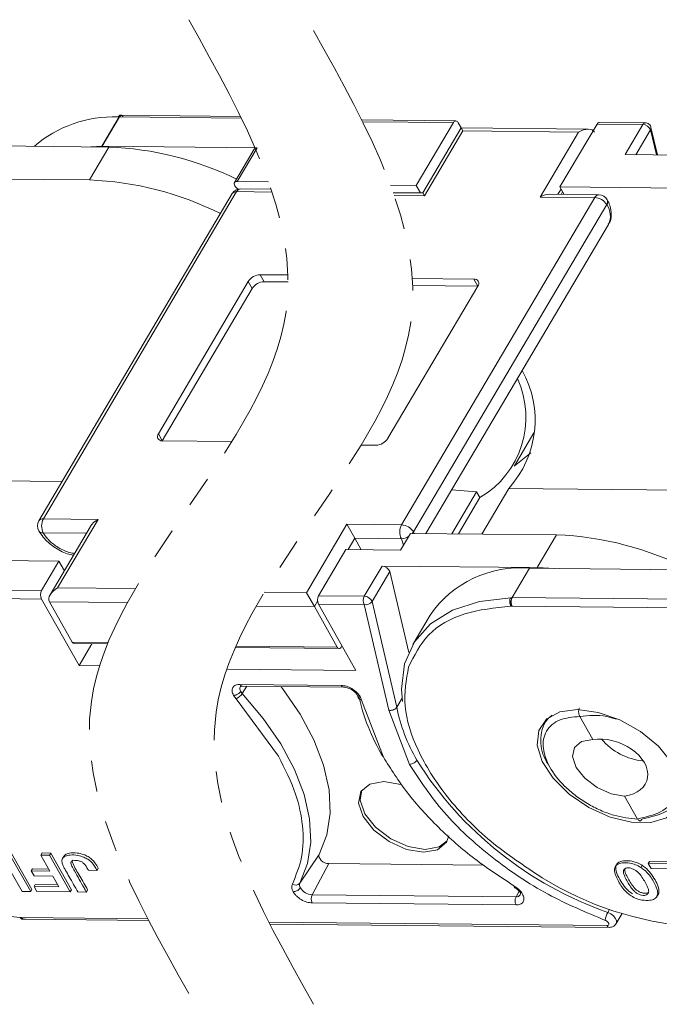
# Model space of a CAD drawing. Header units: millimetres. Extents: x 3045 to 3672, y -465 to -26.
# Tile 23 of 28: x 3475 to 3508, y -143 to -93. Entities that reach past the tile are written whole.
import ezdxf

# ---------------------------------------------------------------- set-up
doc = ezdxf.new("R2010")
doc.units = ezdxf.units.MM
doc.linetypes.add('PHANTOM2', pattern=[31.75, 15.875, -3.175, 3.175, -3.175, 3.175, -3.175])

msp = doc.modelspace()

# ---------------------------------------------------------------- linework, layer by layer
at = {"color": 7, "linetype": 'Continuous', "lineweight": 15}
for p, q in [((3479.556, -99.736), (3480.437, -98.245)), ((3479.565, -99.736), (3480.447, -98.245)), ((3480.433, -98.244), (3480.373, -98.244)), ((3480.497, -98.181), (3480.447, -98.245)), ((3480.447, -98.245), (3486.641, -98.306)), ((3486.598, -98.217), (3480.463, -98.156)), ((3497.549, -98.445), (3492.759, -98.397)), ((3492.804, -98.487), (3497.424, -98.533)), ((3497.424, -98.533), (3495.536, -101.729)), ((3497.671, -98.535), (3497.823, -98.803)), ((3507.176, -98.541), (3504.849, -98.518)), ((3497.823, -98.803), (3495.871, -102.107)), ((3495.954, -102.254), (3497.906, -98.95)), ((3504.279, -98.867), (3497.823, -98.803)), ((3497.906, -98.95), (3497.823, -98.803)), ((3497.906, -98.95), (3503.784, -99.009)), ((3503.784, -99.009), (3501.833, -102.313)), ((3502.836, -101.801), (3504.724, -98.605)), ((3504.724, -98.605), (3507.051, -98.628)), ((3507.051, -98.628), (3506.15, -100.155)), ((3506.703, -100.16), (3507.445, -98.906)), ((3507.445, -98.906), (3507.74, -100.171)), ((3507.794, -100.171), (3507.468, -98.775)), ((3472.023, -99.696), (3479.902, -99.775)), ((3479.902, -99.775), (3478.916, -101.444)), ((3478.988, -99.766), (3479.556, -99.736)), ((3479.565, -99.736), (3487.44, -99.814)), ((3487.3, -99.876), (3486.293, -101.58)), ((3486.433, -101.519), (3487.44, -99.814)), ((3506.15, -100.155), (3514.029, -100.233)), ((3478.916, -101.444), (3468.71, -101.343)), ((3488.018, -101.535), (3486.433, -101.519)), ((3476.578, -118.669), (3486.403, -102.04)), ((3486.461, -101.916), (3486.35, -101.792)), ((3486.403, -102.04), (3488.197, -102.058)), ((3488.148, -101.911), (3486.608, -101.896)), ((3495.536, -101.729), (3494.227, -101.715)), ((3495.749, -102.106), (3495.536, -101.729)), ((3502.735, -102.175), (3502.895, -101.905)), ((3502.836, -101.801), (3503.049, -102.178)), ((3513.042, -101.903), (3502.836, -101.801)), ((3502.898, -102.177), (3502.975, -102.047)), ((3486.173, -102.141), (3476.348, -118.771)), ((3495.871, -102.107), (3494.364, -102.092)), ((3494.416, -102.239), (3495.954, -102.254)), ((3504.608, -102.34), (3494.784, -118.969)), ((3495.954, -102.254), (3495.871, -102.107)), ((3501.833, -102.313), (3504.608, -102.34)), ((3504.814, -102.196), (3502.327, -102.171)), ((3505.217, -102.7), (3495.393, -119.329)), ((3496.025, -119.41), (3505.306, -103.701)), ((3489.009, -106.273), (3487.606, -106.259)), ((3487.606, -106.259), (3487.806, -106.615)), ((3498.463, -106.486), (3495.333, -106.455)), ((3498.463, -106.486), (3498.664, -106.842)), ((3486.99, -106.607), (3482.421, -114.339)), ((3487.19, -106.962), (3482.622, -114.695)), ((3487.19, -106.962), (3486.99, -106.607)), ((3489.016, -106.627), (3487.806, -106.615)), ((3494.096, -114.574), (3498.664, -106.842)), ((3498.664, -106.842), (3495.351, -106.809)), ((3482.421, -114.339), (3482.622, -114.695)), ((3500.522, -115.964), (3501.508, -114.294)), ((3482.622, -114.695), (3486.164, -114.73)), ((3492.729, -114.914), (3493.48, -114.922)), ((3501.352, -115.305), (3500.511, -115.982)), ((3466.111, -116.657), (3477.53, -116.771)), ((3497.338, -117.188), (3498.602, -117.299)), ((3497.347, -119.424), (3498.602, -117.299)), ((3498.602, -117.299), (3498.763, -117.584)), ((3500.237, -117.116), (3498.865, -119.439)), ((3500.237, -117.116), (3511.656, -117.229)), ((3498.763, -117.584), (3497.675, -119.427)), ((3479.354, -118.697), (3476.578, -118.669)), ((3478.977, -119.047), (3476.924, -122.522)), ((3477.301, -122.172), (3479.354, -118.697)), ((3492.008, -118.942), (3489.955, -122.417)), ((3494.784, -118.969), (3492.008, -118.942)), ((3492.409, -119.653), (3492.008, -118.942)), ((3476.571, -119.376), (3478.769, -119.398)), ((3494.733, -120.255), (3495.237, -119.403)), ((3495.237, -119.403), (3502.659, -119.476)), ((3495.393, -119.329), (3495.433, -119.405)), ((3502.659, -119.476), (3501.673, -121.146)), ((3492.069, -120.228), (3492.409, -119.653)), ((3492.737, -120.235), (3492.409, -119.653)), ((3492.409, -119.653), (3494.777, -119.676)), ((3494.777, -119.676), (3494.886, -119.996)), ((3490.565, -122.571), (3491.949, -120.227)), ((3491.949, -120.227), (3494.733, -120.255)), ((3477.37, -120.82), (3467.168, -120.719)), ((3477.37, -120.82), (3476.489, -122.312)), ((3477.37, -120.82), (3477.643, -121.304)), ((3493.794, -121.067), (3492.892, -122.594)), ((3501.673, -121.146), (3493.794, -121.067)), ((3493.285, -122.872), (3494.187, -121.345)), ((3494.187, -121.345), (3495.148, -125.462)), ((3500.409, -122.669), (3501.29, -121.177)), ((3511.496, -121.279), (3501.295, -121.177)), ((3501.673, -121.146), (3502.577, -121.19)), ((3476.489, -122.312), (3466.28, -122.211)), ((3481.249, -122.211), (3477.301, -122.172)), ((3489.955, -122.417), (3487.806, -122.396)), ((3490.356, -123.128), (3489.955, -122.417)), ((3492.892, -122.594), (3490.565, -122.571)), ((3476.485, -122.74), (3466.278, -122.639)), ((3478.39, -126.118), (3476.485, -122.74)), ((3476.885, -122.875), (3480.85, -122.915)), ((3478.044, -124.93), (3476.885, -122.875)), ((3490.356, -123.128), (3490.516, -122.857)), ((3490.56, -123), (3492.466, -126.377)), ((3492.888, -123.023), (3490.56, -123)), ((3494.141, -128.388), (3492.888, -123.023)), ((3494.539, -128.241), (3493.285, -122.872)), ((3500.337, -122.673), (3500.407, -122.669)), ((3510.615, -122.77), (3500.406, -122.669)), ((3487.395, -123.099), (3490.356, -123.128)), ((3490.356, -123.128), (3491.515, -125.183)), ((3496.243, -123.556), (3495.36, -125.05)), ((3500.405, -123.097), (3500.344, -123.097)), ((3510.611, -123.199), (3500.405, -123.097)), ((3479.867, -124.948), (3478.044, -124.93)), ((3478.146, -125.004), (3479.837, -125.021)), ((3479.043, -125.013), (3478.39, -126.118)), ((3486.332, -125.204), (3491.616, -125.257)), ((3491.515, -125.183), (3486.364, -125.131)), ((3479.435, -126.128), (3478.39, -126.118)), ((3492.466, -126.377), (3485.898, -126.311)), ((3486.573, -127.078), (3491.715, -127.129)), ((3486.591, -127.186), (3486.594, -127.181)), ((3486.924, -127.17), (3486.689, -127.542)), ((3486.696, -127.168), (3491.838, -127.219)), ((3486.372, -127.807), (3486.244, -127.635)), ((3488.533, -130.719), (3486.372, -127.807)), ((3492.68, -127.699), (3492.746, -127.871)), ((3492.746, -127.871), (3493.864, -130.772)), ((3494.539, -128.241), (3494.813, -127.778)), ((3495.191, -131.141), (3494.141, -128.388)), ((3502.184, -128.818), (3502.028, -129.082)), ((3504.507, -129.876), (3503.847, -128.707)), ((3506.787, -133.918), (3506.128, -132.75)), ((3474.589, -135.987), (3475.499, -137.599)), ((3475.933, -137.603), (3474.879, -135.735)), ((3474.942, -135.629), (3475.996, -137.497)), ((3476.451, -135.751), (3476.514, -135.644)), ((3476.885, -135.755), (3476.451, -135.751)), ((3476.451, -135.751), (3476.912, -136.567)), ((3476.514, -135.644), (3476.948, -135.649)), ((3476.885, -135.755), (3476.948, -135.649)), ((3477.939, -137.623), (3476.885, -135.755)), ((3476.948, -135.649), (3478.002, -137.517)), ((3477.611, -135.822), (3477.548, -135.929)), ((3489.616, -137.176), (3490.601, -135.729)), ((3507.39, -136.07), (3507.327, -136.177)), ((3507.39, -136.07), (3509.068, -136.087)), ((3476.023, -136.451), (3475.96, -136.558)), ((3476.105, -136.814), (3475.96, -136.558)), ((3476.912, -136.567), (3475.96, -136.558)), ((3476.023, -136.451), (3476.851, -136.459)), ((3478.869, -136.526), (3479.303, -136.53)), ((3479.303, -136.53), (3479.366, -136.423)), ((3491.081, -136.184), (3490.239, -137.767)), ((3498.977, -136.263), (3491.081, -136.184)), ((3507.014, -136.271), (3506.951, -136.377)), ((3507.327, -136.177), (3507.472, -136.433)), ((3509.005, -136.194), (3507.327, -136.177)), ((3507.472, -136.433), (3508.716, -136.446)), ((3477.057, -136.824), (3476.105, -136.814)), ((3477.36, -137.362), (3477.057, -136.824)), ((3475.933, -137.603), (3475.996, -137.497)), ((3476.102, -137.35), (3476.164, -137.243)), ((3476.246, -137.606), (3476.102, -137.35)), ((3476.102, -137.35), (3477.36, -137.362)), ((3476.164, -137.243), (3477.3, -137.255)), ((3477.939, -137.623), (3478.002, -137.517)), ((3478.763, -137.631), (3478.826, -137.525)), ((3500.605, -137.87), (3500.76, -137.577)), ((3475.499, -137.599), (3475.933, -137.603)), ((3476.246, -137.606), (3477.939, -137.623)), ((3478.329, -137.627), (3478.763, -137.631)), ((3500.605, -137.87), (3490.239, -137.767)), ((3507.769, -137.854), (3507.832, -137.748)), ((3500.607, -138.287), (3490.241, -138.184)), ((3505.362, -138.515), (3505.273, -138.665)), ((3475.463, -138.92), (3475.402, -138.92)), ((3481.889, -138.984), (3475.463, -138.92)), ((3475.586, -139.01), (3481.936, -139.074)), ((3505.697, -139.236), (3505.998, -138.726)), ((3505.219, -139.335), (3488.044, -139.165)), ((3488.089, -139.254), (3505.342, -139.425)), ((3505.718, -139.179), (3505.697, -139.236))]:
    msp.add_line(p, q, dxfattribs=at)
at = {"color": 7, "linetype": 'Continuous', "lineweight": 15, "flags": 128}
for points in [[(3486.433, -101.519), (3486.379, -101.524), (3486.335, -101.54), (3486.302, -101.567), (3486.283, -101.603), (3486.279, -101.646), (3486.289, -101.693), (3486.313, -101.743), (3486.35, -101.792)], [(3495.393, -119.329), (3495.344, -119.398), (3495.339, -119.404)], [(3494.831, -127.942), (3494.788, -127.317), (3494.944, -126.039), (3495.439, -124.922), (3496.257, -124), (3497.371, -123.305), (3498.746, -122.858), (3500.337, -122.673)], [(3491.515, -125.183), (3491.551, -125.229), (3491.593, -125.254), (3491.638, -125.254), (3491.681, -125.231), (3491.718, -125.186), (3491.745, -125.124), (3491.75, -125.108)], [(3489.616, -137.176), (3490.001, -136.185), (3490.168, -135.091), (3490.114, -133.914), (3489.839, -132.674), (3489.348, -131.395), (3488.651, -130.097), (3487.759, -128.805), (3486.689, -127.542)], [(3490.601, -135.729), (3490.99, -134.729), (3491.158, -133.627), (3491.103, -132.44), (3490.826, -131.19), (3490.331, -129.9), (3489.628, -128.592), (3488.729, -127.29), (3488.65, -127.187)], [(3503.734, -128.361), (3504.781, -128.499), (3505.879, -128.88), (3506.931, -129.472), (3507.844, -130.22), (3508.535, -131.059), (3508.944, -131.915), (3509.035, -132.71), (3508.799, -133.376), (3508.258, -133.851), (3507.459, -134.095), (3506.473, -134.085), (3505.388, -133.823), (3504.301, -133.331), (3503.308, -132.653), (3502.497, -131.851), (3501.94, -130.994), (3501.688, -130.159), (3501.761, -129.42), (3502.154, -128.843), (3502.832, -128.48), (3503.734, -128.361)], [(3502.098, -128.975), (3502.244, -128.806), (3502.444, -128.641)], [(3506.128, -132.75), (3505.435, -132.634), (3504.724, -132.317), (3504.103, -131.848), (3503.668, -131.296), (3503.483, -130.748), (3503.577, -130.285), (3503.937, -129.979), (3504.507, -129.876)], [(3495.91, -135.608), (3495.044, -135.463), (3494.155, -135.067), (3493.379, -134.48), (3492.835, -133.791), (3492.604, -133.105), (3492.722, -132.527), (3493.171, -132.144), (3493.883, -132.015), (3494.75, -132.16), (3494.794, -132.174)], [(3492.768, -132.458), (3492.688, -132.963), (3492.918, -133.649), (3493.463, -134.338), (3494.239, -134.925), (3495.128, -135.321), (3495.994, -135.466)], [(3497.185, -134.765), (3497.071, -135.096), (3496.622, -135.479), (3495.91, -135.608)], [(3495.994, -135.466), (3496.706, -135.337), (3497.11, -135.023)], [(3490.601, -135.729), (3490.586, -135.792), (3490.599, -135.866), (3490.641, -135.943), (3490.706, -136.019), (3490.791, -136.086), (3490.887, -136.138), (3490.986, -136.172), (3491.081, -136.184)], [(3500.54, -137.34), (3500.524, -137.364), (3500.514, -137.379), (3500.508, -137.386), (3500.508, -137.385)], [(3505.142, -139.069), (3505.201, -139.097), (3505.253, -139.137), (3505.293, -139.182), (3505.316, -139.229), (3505.319, -139.272), (3505.302, -139.306), (3505.267, -139.328), (3505.219, -139.335)], [(3505.273, -138.665), (3505.422, -138.737), (3505.554, -138.836), (3505.654, -138.951), (3505.711, -139.069), (3505.718, -139.177), (3505.718, -139.179)]]:
    msp.add_lwpolyline(points, dxfattribs=at)
at = {"color": 7, "linetype": 'Continuous', "lineweight": 15}
for centre, radius, start, end in [((3480.148, -104.446), 6.206, 87.9259, 130.6419), ((3480.621, -98.371), 0.227, 123.1147, 145.9077), ((3480.444, -98.519), 0.275, 89.421, 91.3561), ((3480.568, -98.273), 0.116, 94.8058, 127.5882), ((3497.547, -98.581), 0.132, 20.2136, 158.6309), ((3504.862, -98.669), 0.152, 95.1205, 155.0452), ((3507.19, -98.693), 0.152, 95.1671, 155.0411), ((3507.038, -99.065), 0.437, 21.3105, 88.2063), ((3507.298, -98.812), 0.174, 327.2978, 12.3072), ((3479.563, -100.011), 0.275, 89.421, 91.3561), ((3479.299, -115.923), 16.16, 63.9461, 87.8596), ((3487.421, -99.961), 0.148, 82.8443, 144.7005), ((3478.29, -117.706), 16.274, 63.4094, 87.7969), ((3486.603, -102.396), 0.5, 89.4303, 149.4249), ((3486.376, -102.29), 0.251, 83.81, 143.7347), ((3486.631, -102.146), 0.251, 95.1205, 155.0452), ((3504.836, -102.446), 0.251, 95.1205, 155.0452), ((3504.566, -103.107), 0.768, 32.0331, 86.8221), ((3504.809, -102.696), 0.5, 29.4276, 89.4303), ((3505.014, -102.551), 0.251, 323.8023, 23.7328), ((3504.417, -103.276), 0.986, 334.4409, 35.7264), ((3487.633, -107.027), 0.769, 92.0373, 146.8179), ((3498.496, -106.702), 0.218, 320.211, 98.6442), ((3487.833, -107.383), 0.769, 92.0373, 146.8179), ((3496.411, -113.516), 4.699, 300.0432, 24.8613), ((3496.421, -113.645), 5.158, 317.7133, 29.2632), ((3482.589, -114.479), 0.218, 140.211, 278.6442), ((3493.452, -114.154), 0.769, 272.0373, 326.8179), ((3476.779, -119.025), 0.5, 149.4249, 209.4276), ((3476.551, -118.919), 0.251, 83.81, 143.7347), ((3477.257, -119.03), 0.768, 152.0331, 206.8221), ((3495.462, -119.33), 0.768, 152.0331, 206.8221), ((3494.741, -119.737), 0.768, 32.0331, 86.8221), ((3476.543, -119.138), 0.24, 213.4737, 276.6896), ((3494.756, -118.943), 0.733, 271.5901, 301.3961), ((3502.025, -135.795), 16.331, 62.8879, 87.7746), ((3493.78, -121.504), 0.437, 21.3105, 88.2063), ((3500.796, -126.674), 5.518, 84.9102, 145.6013), ((3476.9, -122.53), 0.466, 152.0331, 206.8221), ((3490.976, -122.789), 0.466, 152.0331, 206.8221), ((3493.304, -122.812), 0.466, 152.0331, 206.8221), ((3492.975, -122.652), 0.38, 256.8367, 324.7558), ((3492.879, -123.03), 0.437, 21.3105, 88.2063), ((3500.828, -122.886), 0.473, 164.9284, 206.5629), ((3478.156, -124.883), 0.122, 202.656, 264.887), ((3486.708, -127.022), 0.146, 202.383, 265.1601), ((3486.114, -127.176), 0.682, 292.221, 327.543), ((3486.797, -127.296), 0.234, 152.1267, 216.8181), ((3487.104, -127.152), 0.57, 209.8948, 223.2837), ((3491.851, -127.073), 0.147, 202.4741, 264.2457), ((3492.785, -127.653), 0.221, 203.0502, 259.9946), ((3502.763, -125.393), 10.407, 192.2476, 210.969), ((3503.235, -126.465), 8.876, 191.5427, 210.202), ((3503.919, -129.937), 2.059, 152.1644, 215.3955), ((3507.392, -127.784), 3.202, 220.2871, 264.4174), ((3511.463, -120.935), 18.78, 212.1561, 250.7561), ((3476.695, -122.072), 16.898, 238.2774, 265.6137), ((3510.821, -122.53), 16.898, 238.2774, 265.6137), ((3489.396, -136.989), 0.289, 235.8263, 319.7248), ((3489.848, -137.271), 0.251, 157.6361, 214.6524), ((3490.28, -137.015), 0.753, 212.033, 266.8221), ((3490.66, -137.973), 0.469, 153.8942, 206.6934), ((3501.026, -138.076), 0.469, 153.8942, 206.6934), ((3500.634, -137.634), 0.238, 262.8197, 327.5993), ((3475.601, -138.861), 0.15, 203.2684, 264.289), ((3506.127, -139.166), 0.99, 149.619, 174.3706), ((3505.358, -139.274), 0.152, 203.8077, 263.7242)]:
    msp.add_arc(centre, radius, start, end, dxfattribs=at)
for centre, major_axis, ratio, start_param, end_param in [((3503.985, -99.364), (-0.616, -0.347), 0.577382, 3.141593, 4.712389), ((3502.033, -102.668), (-0.616, -0.347), 0.577382, 3.927072, 4.712389), ((3479.554, -119.052), (-0.616, -0.347), 0.577382, 4.712389, 5.497706), ((3477.501, -122.528), (-0.616, -0.347), 0.577382, 4.712389, 6.283185), ((3505.317, -131.313), (1.936, -0.657), 0.673766, 5.357573, 8.499166)]:
    msp.add_ellipse(centre, major_axis=major_axis, ratio=ratio, start_param=start_param, end_param=end_param, dxfattribs=at)
at = {"color": 3, "linetype": 'PHANTOM2', "lineweight": 9, "ltscale": 0.5}
for points in [[(3483.964, -93.301), (3488.912, -108.147), (3479.015, -127.941), (3483.964, -142.787)], [(3490.306, -93.848), (3495.255, -108.694), (3485.357, -128.488), (3490.306, -143.334)]]:
    msp.add_spline(points, degree=3, dxfattribs=at)
at = {"color": 7, "linetype": 'Continuous', "lineweight": 15}
for points, knots in [([(3480.373, -98.244), (3480.391, -98.221), (3480.428, -98.173), (3480.484, -98.15), (3480.515, -98.162), (3480.522, -98.165)], [0, 0, 0, 0, 0.4303613, 0.8607227, 1, 1, 1, 1]), ([(3480.497, -98.181), (3480.508, -98.173), (3480.528, -98.158), (3480.559, -98.155), (3480.587, -98.167), (3480.613, -98.199), (3480.624, -98.231), (3480.629, -98.247)], [0, 0, 0, 0, 0.201, 0.349357, 0.590688, 0.80114, 1, 1, 1, 1]), ([(3507.465, -98.775), (3507.458, -98.748), (3507.44, -98.685), (3507.371, -98.606), (3507.277, -98.551), (3507.208, -98.545), (3507.176, -98.542)], [0, 0, 0, 0, 0.205745, 0.490027, 0.759199, 1, 1, 1, 1]), ([(3505.297, -103.698), (3505.308, -103.685), (3505.423, -103.557), (3505.469, -103.205), (3505.417, -102.794), (3505.294, -102.549), (3505.245, -102.45)], [0, 0, 0, 0, 0.037812, 0.403415, 0.761152, 1, 1, 1, 1]), ([(3476.343, -119.271), (3476.414, -119.38), (3476.608, -119.682), (3477.096, -120.106), (3477.659, -120.431), (3478.001, -120.496), (3478.109, -120.516)], [0, 0, 0, 0, 0.187855, 0.517251, 0.847779, 1, 1, 1, 1]), ([(3478.167, -120.418), (3478.08, -120.408), (3477.905, -120.389), (3477.625, -120.278), (3477.443, -120.186), (3477.351, -120.132), (3477.339, -120.125), (3477.166, -120.02), (3476.931, -119.837), (3476.754, -119.639), (3476.677, -119.54), (3476.629, -119.474), (3476.591, -119.41), (3476.571, -119.376)], [0, 0, 0, 0, 0.143531, 0.290073, 0.436873, 0.437509, 0.442594, 0.456793, 0.729045, 0.864377, 0.871149, 0.931871, 1, 1, 1, 1]), ([(3500.371, -122.763), (3500.363, -122.786), (3500.35, -122.826), (3500.337, -122.898), (3500.33, -122.97), (3500.332, -123.042), (3500.34, -123.079), (3500.344, -123.097)], [0, 0, 0, 0, 0.200957, 0.349358, 0.590717, 0.801155, 1, 1, 1, 1]), ([(3500.406, -122.669), (3500.399, -122.681), (3500.382, -122.709), (3500.375, -122.743), (3500.371, -122.763)], [0, 0, 0, 0, 0.417545, 1, 1, 1, 1]), ([(3500.344, -123.097), (3499.527, -123.187), (3497.858, -123.372), (3496.007, -124.453), (3495.429, -125.62), (3495.14, -126.203)], [0, 0, 0, 0, 0.324045, 0.662023, 1, 1, 1, 1]), ([(3495.14, -126.203), (3495.026, -126.844), (3494.798, -128.126), (3495.514, -130.436), (3497.005, -132.81), (3499.201, -135.094), (3501.037, -136.309), (3501.936, -136.903)], [0, 0, 0, 0, 0.196619, 0.393237, 0.598309, 0.803381, 1, 1, 1, 1]), ([(3486.244, -127.635), (3486.212, -127.561), (3486.148, -127.413), (3486.192, -127.228), (3486.333, -127.1), (3486.493, -127.085), (3486.573, -127.078)], [0, 0, 0, 0, 0.250177, 0.500521, 0.750628, 1, 1, 1, 1]), ([(3486.244, -127.635), (3486.28, -127.632), (3486.355, -127.625), (3486.468, -127.572), (3486.557, -127.505), (3486.593, -127.458), (3486.61, -127.436)], [0, 0, 0, 0, 0.270897, 0.562244, 0.789076, 1, 1, 1, 1]), ([(3486.595, -127.182), (3486.594, -127.183), (3486.592, -127.185), (3486.628, -127.169), (3486.67, -127.168), (3486.696, -127.168)], [0, 0, 0, 0, 0.206366, 0.51494, 1, 1, 1, 1]), ([(3491.715, -127.129), (3491.804, -127.138), (3491.978, -127.156), (3492.222, -127.266), (3492.404, -127.387), (3492.561, -127.524), (3492.635, -127.633), (3492.68, -127.699)], [0, 0, 0, 0, 0.249471, 0.485923, 0.631324, 0.776361, 1, 1, 1, 1]), ([(3491.835, -127.219), (3491.874, -127.221), (3491.952, -127.226), (3492.078, -127.262), (3492.202, -127.316), (3492.317, -127.386), (3492.418, -127.469), (3492.498, -127.559), (3492.557, -127.652), (3492.573, -127.71), (3492.581, -127.74)], [0, 0, 0, 0, 0.1272889, 0.2539041, 0.3798551, 0.505152, 0.6298047, 0.7538234, 0.8772184, 1, 1, 1, 1]), ([(3494.539, -128.241), (3494.523, -128.263), (3494.489, -128.309), (3494.416, -128.355), (3494.343, -128.383), (3494.278, -128.397), (3494.208, -128.401), (3494.164, -128.393), (3494.141, -128.388)], [0, 0, 0, 0, 0.197231, 0.429158, 0.558746, 0.697086, 0.844173, 1, 1, 1, 1]), ([(3503.847, -128.707), (3503.835, -128.682), (3503.814, -128.64), (3503.796, -128.564), (3503.789, -128.499), (3503.789, -128.432), (3503.796, -128.368), (3503.81, -128.315), (3503.822, -128.288), (3503.826, -128.278)], [0, 0, 0, 0, 0.204049, 0.340626, 0.499474, 0.615725, 0.75984, 0.920238, 1, 1, 1, 1]), ([(3506.787, -133.918), (3506.39, -133.879), (3505.779, -133.82), (3504.898, -133.486), (3504.229, -133.145), (3503.606, -132.723), (3502.905, -132.114), (3502.254, -131.282), (3501.969, -130.455), (3501.987, -129.852), (3502.139, -129.438), (3502.427, -129.106), (3502.94, -128.787), (3503.49, -128.739), (3503.847, -128.707)], [0, 0, 0, 0, 0.120094, 0.184653, 0.250509, 0.316292, 0.380636, 0.5, 0.619364, 0.683708, 0.749491, 0.815347, 0.879906, 1, 1, 1, 1]), ([(3503.847, -128.707), (3504.301, -128.658), (3504.907, -128.593), (3505.533, -128.796), (3505.691, -128.847)], [0, 0, 0, 0, 0.747581, 1, 1, 1, 1]), ([(3489.234, -137.228), (3489.418, -136.784), (3489.794, -135.883), (3489.81, -134.317), (3489.459, -132.582), (3488.858, -131.372), (3488.533, -130.719)], [0, 0, 0, 0, 0.244254, 0.496621, 0.728157, 1, 1, 1, 1]), ([(3493.864, -130.772), (3494.245, -131.38), (3495.008, -132.598), (3496.612, -134.348), (3498.453, -135.972), (3499.848, -136.886), (3500.54, -137.34)], [0, 0, 0, 0, 0.252852, 0.506156, 0.754853, 1, 1, 1, 1]), ([(3495.191, -131.141), (3495.228, -131.137), (3495.306, -131.13), (3495.423, -131.073), (3495.513, -131.002), (3495.548, -130.953), (3495.564, -130.93)], [0, 0, 0, 0, 0.270259, 0.562427, 0.789735, 1, 1, 1, 1]), ([(3505.142, -139.069), (3504.16, -138.657), (3502.141, -137.812), (3499.305, -135.894), (3496.815, -133.617), (3495.729, -131.962), (3495.191, -131.141)], [0, 0, 0, 0, 0.237855, 0.488911, 0.746343, 1, 1, 1, 1]), ([(3508.922, -132.07), (3508.883, -132.33), (3508.793, -132.929), (3508.024, -133.627), (3507.196, -133.822), (3506.787, -133.918)], [0, 0, 0, 0, 0.279487, 0.643591, 1, 1, 1, 1]), ([(3509.068, -132.76), (3509.067, -132.763), (3508.934, -133.089), (3508.322, -133.603), (3507.465, -133.812), (3507.037, -133.917)], [0, 0, 0, 0, 0.0049582, 0.5027827, 1, 1, 1, 1]), ([(3507.009, -133.921), (3507.002, -133.933), (3506.985, -133.964), (3506.953, -133.995), (3506.917, -134.01), (3506.877, -134.008), (3506.831, -133.984), (3506.802, -133.94), (3506.787, -133.918)], [0, 0, 0, 0, 0.117799, 0.292406, 0.452272, 0.572429, 0.783057, 1, 1, 1, 1]), ([(3479.303, -136.53), (3479.264, -136.458), (3479.186, -136.314), (3479.034, -136.116), (3478.841, -135.959), (3478.607, -135.842), (3478.292, -135.749), (3477.962, -135.735), (3477.699, -135.788), (3477.556, -135.892), (3477.504, -136.033), (3477.536, -136.198), (3477.617, -136.369), (3477.741, -136.582), (3477.975, -137.001), (3478.182, -137.368), (3478.329, -137.627)], [0, 0, 0, 0, 0.060966, 0.122555, 0.166943, 0.211374, 0.27887, 0.373201, 0.446631, 0.499185, 0.54401, 0.599254, 0.643956, 0.689261, 0.779896, 1, 1, 1, 1]), ([(3477.618, -135.827), (3477.64, -135.795), (3477.696, -135.71), (3477.928, -135.637), (3478.248, -135.629), (3478.586, -135.704), (3478.843, -135.815), (3479.05, -135.964), (3479.231, -136.172), (3479.316, -136.331), (3479.366, -136.423)], [0, 0, 0, 0, 0.078606, 0.2069388, 0.4061748, 0.5468783, 0.6491422, 0.7363127, 0.84596, 1, 1, 1, 1]), ([(3478.763, -137.631), (3478.723, -137.56), (3478.52, -137.2), (3478.282, -136.762), (3478.039, -136.358), (3477.981, -136.215), (3477.973, -136.133), (3478.007, -136.074), (3478.091, -136.031), (3478.22, -136.019), (3478.375, -136.032), (3478.474, -136.076), (3478.524, -136.098)], [0, 0, 0, 0, 0.10516, 0.525798, 0.642954, 0.69438, 0.736747, 0.770674, 0.814759, 0.886948, 0.943322, 1, 1, 1, 1]), ([(3478.05, -136.008), (3478.049, -136.009), (3478.036, -136.025), (3478.042, -136.092), (3478.137, -136.358), (3478.458, -136.849), (3478.698, -137.289), (3478.826, -137.525)], [0, 0, 0, 0, 0.003933, 0.049021, 0.135844, 0.537241, 1, 1, 1, 1]), ([(3506.526, -137.72), (3506.453, -137.667), (3506.259, -137.527), (3505.94, -137.123), (3505.705, -136.699), (3505.658, -136.333), (3505.743, -136.164), (3505.934, -136.055), (3506.223, -136.025), (3506.558, -136.064), (3506.836, -136.166), (3506.971, -136.246), (3507.014, -136.271)], [0, 0, 0, 0, 0.068925, 0.181835, 0.429589, 0.512717, 0.596699, 0.671038, 0.773392, 0.880953, 0.962175, 1, 1, 1, 1]), ([(3478.524, -136.098), (3478.546, -136.11), (3478.602, -136.142), (3478.693, -136.228), (3478.779, -136.361), (3478.836, -136.466), (3478.869, -136.526)], [0, 0, 0, 0, 0.120772, 0.299416, 0.603738, 1, 1, 1, 1]), ([(3506.951, -136.377), (3506.861, -136.328), (3506.68, -136.228), (3506.344, -136.144), (3506.03, -136.134), (3505.763, -136.204), (3505.624, -136.346), (3505.601, -136.529), (3505.64, -136.708), (3505.719, -136.912), (3505.848, -137.155), (3506.027, -137.426), (3506.231, -137.662), (3506.398, -137.78), (3506.464, -137.827)], [0, 0, 0, 0, 0.077726, 0.155352, 0.276594, 0.36227, 0.448522, 0.525591, 0.586453, 0.64883, 0.745829, 0.844558, 0.939133, 1, 1, 1, 1]), ([(3506.077, -136.532), (3506.072, -136.557), (3506.055, -136.653), (3506.177, -136.943), (3506.363, -137.275), (3506.582, -137.573), (3506.768, -137.704), (3506.918, -137.773), (3507.067, -137.804), (3507.197, -137.794), (3507.291, -137.749), (3507.324, -137.697), (3507.339, -137.673)], [0, 0, 0, 0, 0.049968, 0.193018, 0.475404, 0.617015, 0.680621, 0.743737, 0.81298, 0.874323, 0.941059, 1, 1, 1, 1]), ([(3507.339, -137.673), (3507.345, -137.65), (3507.366, -137.567), (3507.262, -137.288), (3507.079, -136.961), (3506.859, -136.658), (3506.671, -136.514), (3506.52, -136.439), (3506.371, -136.399), (3506.24, -136.399), (3506.129, -136.439), (3506.095, -136.499), (3506.077, -136.532)], [0, 0, 0, 0, 0.047136, 0.170596, 0.457333, 0.600622, 0.668644, 0.736207, 0.798456, 0.860666, 0.924302, 1, 1, 1, 1]), ([(3506.14, -136.425), (3506.135, -136.45), (3506.118, -136.546), (3506.24, -136.837), (3506.425, -137.168), (3506.645, -137.466), (3506.831, -137.597), (3506.982, -137.667), (3507.129, -137.696), (3507.252, -137.691), (3507.303, -137.66), (3507.326, -137.646)], [0, 0, 0, 0, 0.054028, 0.208702, 0.514034, 0.667152, 0.735927, 0.804172, 0.879041, 0.945368, 1, 1, 1, 1]), ([(3506.464, -137.827), (3506.553, -137.876), (3506.733, -137.975), (3507.069, -138.057), (3507.388, -138.065), (3507.659, -137.989), (3507.801, -137.843), (3507.818, -137.654), (3507.774, -137.47), (3507.69, -137.266), (3507.561, -137.028), (3507.382, -136.764), (3507.177, -136.535), (3507.013, -136.421), (3506.951, -136.377)], [0, 0, 0, 0, 0.077118, 0.154064, 0.277592, 0.365915, 0.454804, 0.533143, 0.595307, 0.659002, 0.75277, 0.848192, 0.942337, 1, 1, 1, 1]), ([(3507.014, -136.271), (3507.09, -136.325), (3507.288, -136.467), (3507.607, -136.867), (3507.844, -137.29), (3507.884, -137.646), (3507.836, -137.782), (3507.768, -137.82), (3507.761, -137.824)], [0, 0, 0, 0, 0.117457, 0.305676, 0.706483, 0.844452, 0.983916, 1, 1, 1, 1]), ([(3489.275, -137.614), (3489.242, -137.541), (3489.177, -137.397), (3489.215, -137.284), (3489.234, -137.228)], [0, 0, 0, 0, 0.502524, 1, 1, 1, 1]), ([(3489.275, -137.614), (3489.311, -137.61), (3489.386, -137.604), (3489.499, -137.551), (3489.589, -137.484), (3489.625, -137.437), (3489.642, -137.414)], [0, 0, 0, 0, 0.270872, 0.562222, 0.789066, 1, 1, 1, 1]), ([(3500.508, -137.385), (3500.562, -137.419), (3500.667, -137.486), (3500.773, -137.585), (3500.837, -137.668), (3500.845, -137.706), (3500.848, -137.725)], [0, 0, 0, 0, 0.270141, 0.523627, 0.765192, 1, 1, 1, 1]), ([(3490.241, -138.184), (3490.152, -138.175), (3489.972, -138.156), (3489.682, -138.024), (3489.475, -137.865), (3489.344, -137.724), (3489.298, -137.65), (3489.275, -137.614)], [0, 0, 0, 0, 0.249007, 0.500519, 0.750159, 0.87592, 1, 1, 1, 1]), ([(3500.936, -137.73), (3500.967, -137.8), (3501.016, -137.91), (3501.009, -138.04), (3500.976, -138.129), (3500.914, -138.201), (3500.803, -138.27), (3500.684, -138.28), (3500.607, -138.287)], [0, 0, 0, 0, 0.239443, 0.369505, 0.5, 0.630063, 0.760557, 1, 1, 1, 1]), ([(3475.402, -138.92), (3475.421, -138.939), (3475.459, -138.978), (3475.526, -139.008), (3475.595, -139.015), (3475.635, -138.996), (3475.655, -138.986)], [0, 0, 0, 0, 0.244694, 0.499967, 0.74569, 1, 1, 1, 1]), ([(3475.402, -138.92), (3475.418, -138.944), (3475.441, -138.981), (3475.482, -139.004), (3475.511, -139.011), (3475.53, -139.007), (3475.537, -139.005)], [0, 0, 0, 0, 0.412463, 0.634522, 0.861308, 1, 1, 1, 1]), ([(3475.512, -139.008), (3475.512, -139.008), (3475.511, -139.008), (3475.514, -139.007), (3475.517, -139.007), (3475.52, -139.007), (3475.523, -139.007), (3475.529, -139.007), (3475.546, -139.009), (3475.559, -139.01), (3475.568, -139.01)], [0, 0, 0, 0, 0.119943, 0.250343, 0.304749, 0.354745, 0.403628, 0.455217, 0.579988, 1, 1, 1, 1]), ([(3505.342, -139.425), (3505.382, -139.423), (3505.466, -139.417), (3505.577, -139.367), (3505.669, -139.288), (3505.702, -139.215), (3505.718, -139.178)], [0, 0, 0, 0, 0.233604, 0.481005, 0.738032, 1, 1, 1, 1])]:
    msp.add_open_spline(points, degree=3, knots=knots, dxfattribs=at)
for points in [[(3500.344, -123.097), (3500.329, -123.066), (3500.298, -123.004), (3500.284, -122.884), (3500.294, -122.765), (3500.323, -122.704), (3500.337, -122.673)], [(3500.54, -137.34), (3500.623, -137.398), (3500.79, -137.513), (3500.887, -137.658), (3500.936, -137.73)]]:
    msp.add_open_spline(points, degree=3, dxfattribs=at)

doc.saveas('drawing.dxf')
